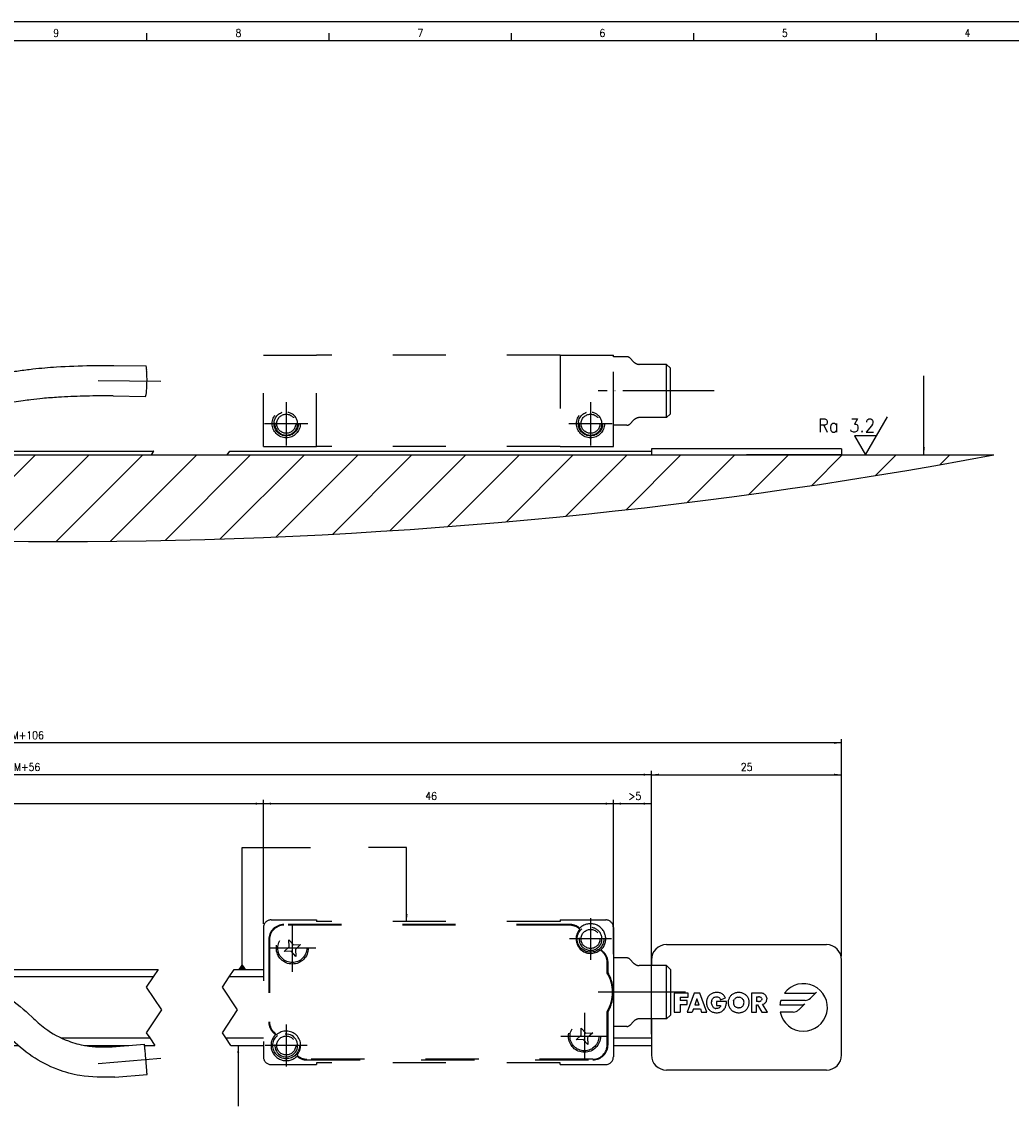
# Model space of a CAD drawing. Header units: millimetres. Extents: x -235 to 2181, y -109 to 485.
# Tile 12 of 15: x 183 to 444, y 200 to 485. Entities that reach past the tile are written whole.
import ezdxf

# ---------------------------------------------------------------- set-up
doc = ezdxf.new("R2010")
doc.units = ezdxf.units.MM
doc.linetypes.add('DASHED', pattern=[15, 7, -8])
doc.linetypes.add('DOT_CENTER', pattern=[14, 12, -1, 0, -1])
doc.layers.add('1', color=7, linetype='Continuous')
doc.styles.add('CONVERTER_11', font='txt.shx', dxfattribs={"width": 0.9})
doc.dimstyles.new('ME10_DIM_18', dxfattribs={"dimtxt": 1, "dimasz": 1, "dimexe": 0.5, "dimexo": 0.5, "dimgap": 0.5, "dimtad": 1, "dimdsep": 46, "dimtxsty": 'CONVERTER_11', "dimsah": 1, "dimcen": 0.09, "dimclrd": 2, "dimclre": 2, "dimclrt": 2, "dimadec": 0, "dimazin": 0, "dimtfac": 1, "dimtdec": 4, "dimtix": 1, "dimtmove": 0, "dimatfit": 3, "dimfxl": 1, "dimtolj": 1, "dimtzin": 0, "dimarcsym": 0})
doc.dimstyles.new('ME10_DIM_19', dxfattribs={"dimtxt": 1, "dimasz": 1, "dimexe": 0.5, "dimexo": 0.5, "dimgap": 0.5, "dimtad": 1, "dimdsep": 46, "dimtxsty": 'CONVERTER_11', "dimsah": 1, "dimcen": 0.09, "dimclrd": 2, "dimclre": 2, "dimclrt": 2, "dimadec": 0, "dimazin": 0, "dimtfac": 1, "dimtdec": 4, "dimtix": 1, "dimtmove": 0, "dimatfit": 3, "dimfxl": 1, "dimtolj": 1, "dimtzin": 0, "dimarcsym": 0})
doc.dimstyles.new('ME10_DIM_20', dxfattribs={"dimtxt": 1, "dimasz": 1, "dimexe": 0.5, "dimexo": 0.5, "dimgap": 0.5, "dimtad": 1, "dimdsep": 46, "dimtxsty": 'CONVERTER_11', "dimsah": 1, "dimcen": 0.09, "dimclrd": 2, "dimclre": 2, "dimclrt": 2, "dimadec": 0, "dimazin": 0, "dimtfac": 1, "dimtdec": 4, "dimtix": 1, "dimtmove": 0, "dimatfit": 3, "dimfxl": 1, "dimtolj": 1, "dimtzin": 0, "dimarcsym": 0})
doc.dimstyles.new('ME10_DIM_22', dxfattribs={"dimtxt": 1, "dimasz": 1, "dimexe": 0.5, "dimexo": 0.5, "dimgap": 0.5, "dimtad": 1, "dimdsep": 46, "dimtxsty": 'CONVERTER_11', "dimsah": 1, "dimcen": 0.09, "dimclrd": 2, "dimclre": 2, "dimclrt": 2, "dimadec": 0, "dimazin": 0, "dimtfac": 1, "dimtdec": 4, "dimtix": 1, "dimtmove": 0, "dimatfit": 3, "dimfxl": 1, "dimtolj": 1, "dimtzin": 0, "dimarcsym": 0})
doc.dimstyles.new('ME10_DIM_23', dxfattribs={"dimtxt": 1, "dimasz": 1, "dimexe": 0.5, "dimexo": 0.5, "dimgap": 0.5, "dimtad": 1, "dimdsep": 46, "dimtxsty": 'CONVERTER_11', "dimsah": 1, "dimcen": 0.09, "dimclrd": 2, "dimclre": 2, "dimclrt": 2, "dimadec": 0, "dimazin": 0, "dimtfac": 1, "dimtdec": 4, "dimtix": 1, "dimtmove": 0, "dimatfit": 3, "dimfxl": 1, "dimtolj": 1, "dimtzin": 0, "dimarcsym": 0})
doc.dimstyles.new('ME10_DIM_25', dxfattribs={"dimtxt": 1, "dimasz": 1, "dimexe": 0.5, "dimexo": 0.5, "dimgap": 0.5, "dimtad": 1, "dimdsep": 46, "dimtxsty": 'CONVERTER_11', "dimsah": 1, "dimcen": 0.09, "dimclrd": 2, "dimclre": 2, "dimclrt": 2, "dimadec": 0, "dimazin": 0, "dimtfac": 1, "dimtdec": 4, "dimtix": 1, "dimtmove": 0, "dimatfit": 3, "dimfxl": 1, "dimtolj": 1, "dimtzin": 0, "dimarcsym": 0})
doc.dimstyles.get("Standard").update_dxf_attribs({"dimtxt": 0.18, "dimasz": 0.18, "dimexe": 0.18, "dimexo": 0.0625, "dimgap": 0.09, "dimtad": 0, "dimtih": 1, "dimtoh": 1, "dimdec": 4, "dimzin": 0, "dimdsep": 46, "dimtxsty": 'Standard', "dimcen": 0.09, "dimadec": 0, "dimazin": 0, "dimtfac": 1, "dimtdec": 4, "dimtofl": 0, "dimtmove": 0, "dimatfit": 3, "dimfxl": 1, "dimtolj": 1, "dimtzin": 0, "dimarcsym": 0})

# ---------------------------------------------------------------- blocks, each defined once
blk = doc.blocks.new('AM_CREATE_SYMBOL_SURFACE', base_point=(405.31, 370.9))
at = {"layer": '1', "color": 7, "linetype": 'Continuous'}
for p, q in [((405.31, 370.9), (411.09, 380.9)), ((402.43, 375.9), (405.31, 370.9)), ((408.2, 375.9), (402.43, 375.9))]:
    blk.add_line(p, q, dxfattribs=at)
at = {"layer": '1', "color": 4, "insert": (407.76, 376.85), "char_height": 3.5, "attachment_point": 9, "line_spacing_factor": 1.20048, "style": 'CONVERTER_11'}
blk.add_mtext('Ra 3.2', dxfattribs=at)
blk = doc.blocks.new('FLEJE_REGLA_EXPOSED_1370__25', base_point=(6, 185.45))
at = {"color": 7, "linetype": 'Continuous'}
for p, q in [((6, 185.45), (16.5, 185.45)), ((18.5, 185.45), (16.5, 185.45)), ((18.5, 185.95), (109.08, 185.95)), ((18.5, 185.45), (108.75, 185.45)), ((118.75, 185.45), (174.5, 185.45)), ((119.08, 185.95), (174.5, 185.95)), ((174.5, 185.45), (176.5, 185.45)), ((176.5, 185.45), (187, 185.45))]:
    blk.add_line(p, q, dxfattribs=at)
at = {"color": 2, "linetype": 'DOT_CENTER'}
for p, q in [((109.07, 185.94), (108.75, 185.45)), ((109.08, 185.95), (109.07, 185.94)), ((118.75, 185.45), (119.07, 185.94)), ((119.07, 185.94), (119.08, 185.95))]:
    blk.add_line(p, q, dxfattribs=at)
blk = doc.blocks.new('TOPE_FLEJE_PEGADO_1__26', base_point=(174.5, 185.45))
at = {"color": 7, "linetype": 'Continuous'}
for p, q in [((174.5, 186.25), (174.5, 185.45)), ((199.5, 186.25), (174.5, 186.25)), ((174.5, 185.45), (176.5, 185.45)), ((176.5, 185.45), (187, 185.45)), ((199.5, 185.45), (187, 185.45)), ((199.5, 186.25), (199.5, 185.45))]:
    blk.add_line(p, q, dxfattribs=at)
blk = doc.blocks.new('CABEZA_EXPOSED_1__27', base_point=(123.5, 186.55))
at = {"color": 2, "linetype": 'DASHED'}
for p, q in [((123.5, 186.55), (123.5, 198.55)), ((123.5, 198.55), (130.5, 198.55)), ((130.5, 186.55), (130.5, 198.55)), ((162.5, 198.55), (130.5, 198.55)), ((162.5, 198.55), (162.5, 186.55)), ((162.5, 198.55), (169.5, 198.55)), ((169.5, 198.35), (169.5, 198.55)), ((169.5, 189.35), (169.5, 198.35)), ((171.29, 198.35), (169.5, 198.35)), ((172.21, 197.64), (171.65, 198.2)), ((176.5, 197.35), (172.91, 197.35)), ((176.5, 190.35), (176.5, 197.35)), ((177, 196.85), (176.5, 197.35)), ((177, 190.85), (177, 196.85)), ((172.21, 190.06), (171.65, 189.5)), ((176.5, 190.35), (172.91, 190.35)), ((177, 190.85), (176.5, 190.35)), ((169.5, 186.55), (169.5, 189.35)), ((171.29, 189.35), (169.5, 189.35)), ((123.5, 186.55), (130.5, 186.55)), ((162.5, 186.55), (130.5, 186.55)), ((162.5, 186.55), (169.5, 186.55))]:
    blk.add_line(p, q, dxfattribs=at)
for centre, radius in [((126.5, 189.55), 1.85), ((126.5, 189.55), 1.6), ((166.5, 189.55), 1.85), ((166.5, 189.55), 1.6), ((126.5, 189.55), 1.25), ((166.5, 189.55), 1.25)]:
    blk.add_circle(centre, radius, dxfattribs=at)
for centre, radius, start, end in [((171.29, 197.85), 0.5, 45, 90), ((172.91, 198.35), 1, 225, 270), ((172.91, 189.35), 1, 90, 135), ((171.29, 189.85), 0.5, 270, 315)]:
    blk.add_arc(centre, radius, start, end, dxfattribs=at)
at = {"layer": '1', "color": 2, "linetype": 'DOT_CENTER'}
for p, q in [((182.74, 193.85), (167.5, 193.85)), ((179, 193.85), (170.91, 193.85)), ((126.5, 192.4), (126.5, 186.7)), ((166.5, 192.4), (166.5, 186.7)), ((129.35, 189.55), (123.65, 189.55)), ((169.35, 189.55), (163.65, 189.55))]:
    blk.add_line(p, q, dxfattribs=at)
at = {"layer": '1', "color": 2, "linetype": 'DASHED'}
for centre in [(126.5, 189.55), (166.5, 189.55)]:
    blk.add_arc(centre, 1.5, 175, 95, dxfattribs=at)
blk = doc.blocks.new('CABEZA_EXPOSED__28', base_point=(23.5, 186.55))
at = {"color": 7, "linetype": 'Continuous'}
for p, q in [((23.5, 186.55), (23.5, 198.55)), ((23.5, 198.55), (30.5, 198.55)), ((62.5, 198.55), (30.5, 198.55)), ((30.5, 186.55), (30.5, 198.55)), ((62.5, 198.55), (69.5, 198.55)), ((62.5, 198.55), (62.5, 186.55)), ((69.5, 198.35), (69.5, 198.55)), ((69.5, 189.35), (69.5, 198.35)), ((71.29, 198.35), (69.5, 198.35)), ((72.21, 197.64), (71.65, 198.2)), ((76.5, 197.35), (72.91, 197.35)), ((76.5, 190.35), (76.5, 197.35)), ((77, 196.85), (76.5, 197.35)), ((77, 196.85), (77, 191.85)), ((103.82, 197.2), (108.05, 197.14)), ((80.74, 195.85), (77, 195.85)), ((103.77, 193.2), (108, 193.14)), ((80.74, 191.85), (77, 191.85)), ((77, 191.85), (77, 190.85)), ((72.21, 190.06), (71.65, 189.5)), ((76.5, 190.35), (72.91, 190.35)), ((77, 190.85), (76.5, 190.35)), ((69.5, 186.55), (69.5, 189.35)), ((71.29, 189.35), (69.5, 189.35)), ((23.5, 186.55), (30.5, 186.55)), ((62.5, 186.55), (30.5, 186.55)), ((69.5, 186.55), (62.5, 186.55))]:
    blk.add_line(p, q, dxfattribs=at)
at = {"color": 2, "linetype": 'DOT_CENTER'}
for p, q in [((108.11, 196.5), (108.17, 196.58)), ((108.18, 196.41), (108.11, 196.5))]:
    blk.add_line(p, q, dxfattribs=at)
at = {"color": 7, "linetype": 'Continuous'}
for centre, radius in [((26.5, 189.55), 1.85), ((26.5, 189.55), 1.6), ((66.5, 189.55), 1.85), ((66.5, 189.55), 1.6), ((26.5, 189.55), 1.25), ((66.5, 189.55), 1.25)]:
    blk.add_circle(centre, radius, dxfattribs=at)
for centre, radius, start, end in [((71.29, 197.85), 0.5, 45, 90), ((72.91, 198.35), 1, 225, 270), ((72.91, 189.35), 1, 90, 135), ((71.29, 189.85), 0.5, 270, 315)]:
    blk.add_arc(centre, radius, start, end, dxfattribs=at)
for points, knots in [([(91.31, 196.51), (91.94, 196.59), (93.6, 196.82), (96.79, 197.07), (100.33, 197.21), (102.84, 197.2), (103.82, 197.2)], [0, 0, 0, 0, 1.916448, 5.025889, 9.591761, 12.540114, 12.540114, 12.540114, 12.540114]), ([(108.17, 196.58), (108.15, 196.68), (108.13, 196.84), (108.12, 197.05), (108.07, 197.12), (108.05, 197.14)], [0, 0, 0, 0, 0.3101629, 0.5063609, 0.5857578, 0.5857578, 0.5857578, 0.5857578]), ([(80.74, 195.85), (81.61, 195.86), (83.76, 195.87), (86.64, 196.01), (89.3, 196.23), (90.67, 196.42), (91.31, 196.51)], [0, 0, 0, 0, 2.607318, 6.439748, 8.673792, 10.600622, 10.600622, 10.600622, 10.600622]), ([(108.03, 193.17), (108.05, 193.24), (108.11, 193.45), (108.14, 193.88), (108.19, 194.56), (108.21, 195.43), (108.19, 196.09), (108.18, 196.41)], [0, 0, 0, 0, 0.230247, 0.664675, 1.26568, 2.301899, 3.253919, 3.253919, 3.253919, 3.253919]), ([(91.92, 192.55), (91.11, 192.44), (89.63, 192.24), (87.05, 192.04), (84.13, 191.88), (81.89, 191.86), (80.74, 191.85)], [0, 0, 0, 0, 2.439519, 4.484754, 7.765343, 11.207581, 11.207581, 11.207581, 11.207581]), ([(103.77, 193.2), (103.68, 193.2), (103.49, 193.2), (102.17, 193.21), (99.86, 193.19), (96.95, 193.06), (94.66, 192.89), (93.11, 192.72), (92.26, 192.6), (91.92, 192.55)], [0, 0, 0, 0, 0.283437, 0.567261, 3.962244, 7.207746, 9.295159, 10.847587, 11.882723, 11.882723, 11.882723, 11.882723]), ([(108, 193.14), (108.01, 193.15), (108.02, 193.15), (108.02, 193.16), (108.03, 193.17)], [0, 0, 0, 0, 0.01369848, 0.03405166, 0.03405166, 0.03405166, 0.03405166])]:
    blk.add_open_spline(points, degree=3, knots=knots, dxfattribs=at)
at = {"layer": '1', "color": 2, "linetype": 'DOT_CENTER'}
for p, q in [((101.8, 195.22), (110.03, 195.12)), ((73.29, 193.85), (67.5, 193.85)), ((82.74, 193.85), (70.91, 193.85)), ((26.5, 192.4), (26.5, 186.7)), ((66.5, 192.4), (66.5, 186.7)), ((29.35, 189.55), (23.65, 189.55)), ((69.35, 189.55), (63.65, 189.55))]:
    blk.add_line(p, q, dxfattribs=at)
at = {"layer": '1', "color": 30, "linetype": 'Continuous'}
for centre in [(26.5, 189.55), (66.5, 189.55)]:
    blk.add_arc(centre, 1.5, 175, 95, dxfattribs=at)
blk = doc.blocks.new('EXAA-1370__29', base_point=(-6.5, 185.45))
for name, p in [('CABEZA_EXPOSED__28', (23.5, 186.55)), ('CABEZA_EXPOSED_1__27', (123.5, 186.55)), ('FLEJE_REGLA_EXPOSED_1370__25', (6, 185.45)), ('TOPE_FLEJE_PEGADO_1__26', (174.5, 185.45))]:
    blk.add_blockref(name, p)
blk = doc.blocks.new('TOPE_FLEJE_PEGADO_1__32', base_point=(174.5, 104.58))
at = {"color": 7, "linetype": 'Continuous'}
for p, q in [((176.5, 121.08), (197.5, 121.08)), ((174.5, 119.08), (174.5, 118.33)), ((199.5, 106.58), (199.5, 119.08)), ((177.51, 114.72), (177.51, 112.22)), ((179.33, 114.72), (177.51, 114.72)), ((178.29, 114.17), (179.33, 114.17)), ((178.29, 114.17), (178.29, 113.75)), ((180.14, 114.72), (179.18, 112.22)), ((179.33, 114.17), (179.33, 114.72)), ((180.85, 114.72), (180.14, 114.72)), ((181.79, 112.22), (180.85, 114.72)), ((181.87, 114.08), (181.83, 113.98)), ((181.91, 114.16), (181.87, 114.08)), ((181.96, 114.25), (181.91, 114.16)), ((182.02, 114.33), (181.96, 114.25)), ((182.08, 114.4), (182.02, 114.33)), ((182.15, 114.46), (182.08, 114.4)), ((182.22, 114.53), (182.15, 114.46)), ((182.22, 114.53), (182.3, 114.58)), ((182.38, 114.63), (182.3, 114.58)), ((182.47, 114.68), (182.38, 114.63)), ((182.57, 114.71), (182.47, 114.68)), ((182.66, 114.74), (182.57, 114.71)), ((182.61, 114.03), (182.68, 114.1)), ((182.77, 114.77), (182.66, 114.74)), ((182.68, 114.1), (182.76, 114.16)), ((182.76, 114.16), (182.85, 114.2)), ((182.87, 114.79), (182.77, 114.77)), ((182.85, 114.2), (182.95, 114.23)), ((182.98, 114.8), (182.87, 114.79)), ((182.95, 114.23), (183.06, 114.24)), ((183.09, 114.8), (182.98, 114.8)), ((183.06, 114.24), (183.19, 114.23)), ((183.21, 114.8), (183.09, 114.8)), ((183.19, 114.23), (183.3, 114.19)), ((183.32, 114.78), (183.21, 114.8)), ((183.3, 114.19), (183.4, 114.13)), ((183.43, 114.76), (183.32, 114.78)), ((183.4, 114.13), (183.48, 114.05)), ((183.53, 114.73), (183.43, 114.76)), ((183.48, 114.05), (183.55, 113.96)), ((183.63, 114.7), (183.53, 114.73)), ((183.6, 113.84), (184.22, 114.1)), ((183.72, 114.65), (183.63, 114.7)), ((183.81, 114.6), (183.72, 114.65)), ((183.89, 114.54), (183.81, 114.6)), ((183.97, 114.47), (183.89, 114.54)), ((184.04, 114.39), (183.97, 114.47)), ((184.11, 114.3), (184.04, 114.39)), ((184.17, 114.2), (184.11, 114.3)), ((184.22, 114.1), (184.17, 114.2)), ((184.74, 114.1), (184.7, 114.01)), ((184.79, 114.18), (184.74, 114.1)), ((184.85, 114.26), (184.79, 114.18)), ((184.91, 114.34), (184.85, 114.26)), ((184.98, 114.41), (184.91, 114.34)), ((185.05, 114.47), (184.98, 114.41)), ((185.13, 114.53), (185.05, 114.47)), ((185.21, 114.59), (185.13, 114.53)), ((185.3, 114.63), (185.21, 114.59)), ((185.39, 114.68), (185.3, 114.63)), ((185.48, 114.71), (185.39, 114.68)), ((185.57, 114.74), (185.48, 114.71)), ((185.65, 114.09), (185.56, 114.04)), ((185.67, 114.77), (185.57, 114.74)), ((185.75, 114.14), (185.65, 114.09)), ((185.77, 114.79), (185.67, 114.77)), ((185.86, 114.16), (185.75, 114.14)), ((185.87, 114.8), (185.77, 114.79)), ((185.86, 114.16), (185.97, 114.17)), ((185.97, 114.8), (185.87, 114.8)), ((186.08, 114.8), (185.97, 114.8)), ((185.97, 114.17), (186.09, 114.16)), ((186.18, 114.79), (186.08, 114.8)), ((186.2, 114.14), (186.09, 114.16)), ((186.28, 114.77), (186.18, 114.79)), ((186.3, 114.09), (186.2, 114.14)), ((186.37, 114.74), (186.28, 114.77)), ((186.3, 114.09), (186.39, 114.04)), ((186.47, 114.71), (186.37, 114.74)), ((186.56, 114.68), (186.47, 114.71)), ((186.65, 114.63), (186.56, 114.68)), ((186.74, 114.59), (186.65, 114.63)), ((186.82, 114.53), (186.74, 114.59)), ((186.9, 114.47), (186.82, 114.53)), ((186.97, 114.41), (186.9, 114.47)), ((187.04, 114.34), (186.97, 114.41)), ((187.1, 114.26), (187.04, 114.34)), ((187.16, 114.18), (187.1, 114.26)), ((187.21, 114.1), (187.16, 114.18)), ((187.25, 114.01), (187.21, 114.1)), ((187.66, 114.72), (187.66, 112.22)), ((188.8, 114.72), (187.66, 114.72)), ((188.31, 114.22), (188.56, 114.22)), ((188.31, 114.22), (188.31, 113.6)), ((188.69, 114.21), (188.56, 114.22)), ((188.69, 114.21), (188.81, 114.19)), ((188.92, 114.71), (188.8, 114.72)), ((188.91, 114.14), (188.81, 114.19)), ((188.98, 114.05), (188.91, 114.14)), ((189.04, 114.7), (188.92, 114.71)), ((189.15, 114.67), (189.04, 114.7)), ((189.25, 114.64), (189.15, 114.67)), ((189.34, 114.59), (189.25, 114.64)), ((189.42, 114.53), (189.34, 114.59)), ((189.49, 114.46), (189.42, 114.53)), ((189.56, 114.38), (189.49, 114.46)), ((189.6, 114.29), (189.56, 114.38)), ((189.64, 114.19), (189.6, 114.29)), ((189.66, 114.08), (189.64, 114.19)), ((189.66, 114.08), (189.67, 113.95)), ((192, 114.71), (195.86, 114.71)), ((196.21, 114.85), (195.4, 114.04)), ((179.21, 113.75), (178.29, 113.75)), ((178.29, 113.2), (178.29, 112.22)), ((178.29, 113.2), (179.21, 113.2)), ((179.21, 113.2), (179.21, 113.75)), ((180.04, 112.65), (179.87, 112.22)), ((180.04, 112.65), (180.94, 112.65)), ((180.49, 113.96), (180.22, 113.15)), ((180.22, 113.15), (180.76, 113.15)), ((180.76, 113.15), (180.49, 113.96)), ((180.94, 112.65), (181.1, 112.22)), ((181.75, 113.68), (181.74, 113.57)), ((181.74, 113.57), (181.74, 113.46)), ((181.74, 113.46), (181.74, 113.34)), ((181.74, 113.34), (181.75, 113.24)), ((181.77, 113.79), (181.75, 113.68)), ((181.75, 113.24), (181.77, 113.14)), ((181.8, 113.89), (181.77, 113.79)), ((181.77, 113.14), (181.8, 113.04)), ((181.83, 113.98), (181.8, 113.89)), ((181.8, 113.04), (181.83, 112.94)), ((181.83, 112.94), (181.87, 112.85)), ((181.87, 112.85), (181.91, 112.76)), ((181.91, 112.76), (181.96, 112.68)), ((181.96, 112.68), (182.02, 112.61)), ((182.41, 113.45), (182.42, 113.56)), ((182.42, 113.35), (182.41, 113.45)), ((182.44, 113.66), (182.42, 113.56)), ((182.44, 113.24), (182.42, 113.35)), ((182.44, 113.66), (182.46, 113.76)), ((182.47, 113.14), (182.44, 113.24)), ((182.46, 113.76), (182.5, 113.86)), ((182.51, 113.05), (182.47, 113.14)), ((182.5, 113.86), (182.55, 113.95)), ((182.56, 112.96), (182.51, 113.05)), ((182.55, 113.95), (182.61, 114.03)), ((182.62, 112.88), (182.56, 112.96)), ((182.69, 112.81), (182.62, 112.88)), ((182.77, 112.75), (182.69, 112.81)), ((182.86, 112.71), (182.77, 112.75)), ((182.86, 112.71), (182.96, 112.68)), ((183.07, 112.67), (182.96, 112.68)), ((184.36, 113.61), (183.07, 113.61)), ((183.07, 113.61), (183.07, 113.1)), ((183.07, 113.1), (183.6, 113.1)), ((183.21, 112.68), (183.07, 112.67)), ((183.33, 112.72), (183.21, 112.68)), ((183.43, 112.78), (183.33, 112.72)), ((183.43, 112.78), (183.51, 112.86)), ((183.57, 112.97), (183.51, 112.86)), ((183.55, 113.96), (183.6, 113.84)), ((183.6, 113.1), (183.57, 112.97)), ((184.02, 112.53), (184.1, 112.63)), ((184.1, 112.63), (184.17, 112.73)), ((184.17, 112.73), (184.22, 112.84)), ((184.22, 112.84), (184.26, 112.94)), ((184.26, 112.94), (184.3, 113.05)), ((184.3, 113.05), (184.32, 113.16)), ((184.32, 113.16), (184.34, 113.27)), ((184.34, 113.27), (184.35, 113.38)), ((184.35, 113.49), (184.36, 113.61)), ((184.35, 113.38), (184.35, 113.49)), ((184.6, 113.62), (184.59, 113.51)), ((184.59, 113.51), (184.6, 113.41)), ((184.61, 113.72), (184.6, 113.62)), ((184.6, 113.41), (184.61, 113.3)), ((184.63, 113.82), (184.61, 113.72)), ((184.61, 113.3), (184.62, 113.2)), ((184.62, 113.2), (184.65, 113.1)), ((184.66, 113.92), (184.63, 113.82)), ((184.65, 113.1), (184.68, 113)), ((184.7, 114.01), (184.66, 113.92)), ((184.68, 113), (184.71, 112.91)), ((184.71, 112.91), (184.76, 112.83)), ((184.76, 112.83), (184.81, 112.74)), ((184.81, 112.74), (184.86, 112.67)), ((184.86, 112.67), (184.92, 112.59)), ((185.28, 113.61), (185.27, 113.51)), ((185.27, 113.51), (185.28, 113.4)), ((185.3, 113.71), (185.28, 113.61)), ((185.28, 113.4), (185.3, 113.29)), ((185.3, 113.71), (185.35, 113.81)), ((185.3, 113.29), (185.33, 113.19)), ((185.33, 113.19), (185.38, 113.1)), ((185.35, 113.81), (185.41, 113.89)), ((185.38, 113.1), (185.44, 113.01)), ((185.48, 113.97), (185.41, 113.89)), ((185.44, 113.01), (185.51, 112.94)), ((185.56, 114.04), (185.48, 113.97)), ((185.51, 112.94), (185.59, 112.88)), ((185.68, 112.83), (185.59, 112.88)), ((185.77, 112.8), (185.68, 112.83)), ((185.77, 112.8), (185.87, 112.77)), ((185.87, 112.77), (185.97, 112.77)), ((186.08, 112.77), (185.97, 112.77)), ((186.08, 112.77), (186.18, 112.8)), ((186.18, 112.8), (186.27, 112.83)), ((186.27, 112.83), (186.36, 112.88)), ((186.36, 112.88), (186.44, 112.94)), ((186.47, 113.97), (186.39, 114.04)), ((186.44, 112.94), (186.51, 113.01)), ((186.54, 113.89), (186.47, 113.97)), ((186.51, 113.01), (186.57, 113.1)), ((186.6, 113.81), (186.54, 113.89)), ((186.57, 113.1), (186.61, 113.19)), ((186.64, 113.71), (186.6, 113.81)), ((186.61, 113.19), (186.65, 113.29)), ((186.67, 113.61), (186.64, 113.71)), ((186.65, 113.29), (186.67, 113.4)), ((186.68, 113.51), (186.67, 113.61)), ((186.67, 113.4), (186.68, 113.51)), ((187.03, 112.59), (187.09, 112.67)), ((187.09, 112.67), (187.14, 112.74)), ((187.14, 112.74), (187.19, 112.83)), ((187.19, 112.83), (187.23, 112.91)), ((187.23, 112.91), (187.27, 113)), ((187.29, 113.92), (187.25, 114.01)), ((187.27, 113), (187.3, 113.1)), ((187.32, 113.82), (187.29, 113.92)), ((187.3, 113.1), (187.32, 113.2)), ((187.34, 113.72), (187.32, 113.82)), ((187.32, 113.2), (187.34, 113.3)), ((187.35, 113.62), (187.34, 113.72)), ((187.34, 113.3), (187.35, 113.41)), ((187.35, 113.51), (187.35, 113.62)), ((187.35, 113.41), (187.35, 113.51)), ((188.56, 113.6), (188.31, 113.6)), ((188.31, 113.17), (188.46, 113.17)), ((188.31, 112.22), (188.31, 113.17)), ((188.46, 113.17), (189, 112.22)), ((188.56, 113.6), (188.69, 113.6)), ((188.81, 113.63), (188.69, 113.6)), ((188.91, 113.68), (188.81, 113.63)), ((188.91, 113.68), (188.98, 113.77)), ((188.98, 114.05), (189.01, 113.91)), ((189.01, 113.91), (188.98, 113.77)), ((189.12, 113.24), (189.24, 113.27)), ((189.77, 112.22), (189.12, 113.24)), ((189.24, 113.27), (189.34, 113.32)), ((189.34, 113.32), (189.42, 113.38)), ((189.5, 113.45), (189.42, 113.38)), ((189.5, 113.45), (189.56, 113.53)), ((189.56, 113.53), (189.61, 113.63)), ((189.61, 113.63), (189.64, 113.73)), ((189.64, 113.73), (189.66, 113.84)), ((189.66, 113.84), (189.67, 113.95)), ((191.39, 113.17), (194.32, 113.17)), ((194.7, 113.75), (191.52, 113.75)), ((194.67, 113.31), (193.86, 112.5)), ((174.5, 111.33), (174.5, 106.58)), ((177.51, 112.22), (178.29, 112.22)), ((179.18, 112.22), (179.87, 112.22)), ((181.1, 112.22), (181.79, 112.22)), ((182.02, 112.61), (182.08, 112.54)), ((182.08, 112.54), (182.14, 112.47)), ((182.14, 112.47), (182.22, 112.41)), ((182.29, 112.35), (182.22, 112.41)), ((182.29, 112.35), (182.38, 112.3)), ((182.38, 112.3), (182.46, 112.26)), ((182.46, 112.26), (182.55, 112.22)), ((182.55, 112.22), (182.65, 112.19)), ((182.65, 112.19), (182.75, 112.17)), ((182.75, 112.17), (182.85, 112.15)), ((182.85, 112.15), (182.96, 112.14)), ((182.96, 112.14), (183.07, 112.14)), ((183.07, 112.14), (183.19, 112.14)), ((183.19, 112.14), (183.31, 112.16)), ((183.31, 112.16), (183.43, 112.18)), ((183.43, 112.18), (183.54, 112.21)), ((183.54, 112.21), (183.65, 112.25)), ((183.65, 112.25), (183.75, 112.31)), ((183.75, 112.31), (183.85, 112.37)), ((183.85, 112.37), (183.94, 112.45)), ((183.94, 112.45), (184.02, 112.53)), ((184.92, 112.59), (184.98, 112.52)), ((184.98, 112.52), (185.05, 112.46)), ((185.05, 112.46), (185.13, 112.4)), ((185.13, 112.4), (185.2, 112.35)), ((185.2, 112.35), (185.29, 112.3)), ((185.37, 112.26), (185.29, 112.3)), ((185.47, 112.22), (185.37, 112.26)), ((185.47, 112.22), (185.56, 112.19)), ((185.56, 112.19), (185.66, 112.17)), ((185.66, 112.17), (185.76, 112.15)), ((185.76, 112.15), (185.87, 112.14)), ((185.87, 112.14), (185.97, 112.14)), ((185.97, 112.14), (186.08, 112.14)), ((186.08, 112.14), (186.19, 112.15)), ((186.19, 112.15), (186.29, 112.17)), ((186.29, 112.17), (186.39, 112.19)), ((186.39, 112.19), (186.48, 112.22)), ((186.48, 112.22), (186.57, 112.26)), ((186.57, 112.26), (186.66, 112.3)), ((186.66, 112.3), (186.74, 112.35)), ((186.74, 112.35), (186.82, 112.4)), ((186.82, 112.4), (186.9, 112.46)), ((186.9, 112.46), (186.96, 112.52)), ((186.96, 112.52), (187.03, 112.59)), ((187.66, 112.22), (188.31, 112.22)), ((189, 112.22), (189.77, 112.22)), ((193.15, 112.21), (191.44, 112.21)), ((197.5, 104.58), (176.5, 104.58))]:
    blk.add_line(p, q, dxfattribs=at)
for centre, radius, start, end in [((176.5, 119.08), 2, 90, 180), ((197.5, 119.08), 2, 0, 90), ((194.5, 112.83), 3.13, 191.4151, 143.0005), ((195.86, 115.21), 0.5, 270.0036, 314.9983), ((194.5, 112.83), 3.12, 162.7749, 173.7386), ((194.32, 113.67), 0.5, 269.9968, 314.9947), ((194.7, 114.75), 1, 270, 314.9983), ((193.15, 113.21), 1, 270.0079, 314.9947), ((176.5, 106.58), 2, 180, 270), ((197.5, 106.58), 2, 270, 0)]:
    blk.add_arc(centre, radius, start, end, dxfattribs=at)
blk = doc.blocks.new('CABEZA_EXPOSED_1__33', base_point=(123.5, 105.33))
at = {"color": 2, "linetype": 'DASHED'}
for p, q in [((124.5, 124.33), (130.5, 124.33)), ((130.5, 124.33), (130.5, 124.13)), ((162.5, 124.13), (130.5, 124.13)), ((162.5, 124.33), (168.5, 124.33)), ((162.5, 124.33), (162.5, 124.13)), ((123.5, 123.33), (123.5, 106.33)), ((163.77, 123.73), (126.2, 123.73)), ((163.77, 123.63), (126.2, 123.63)), ((169.5, 123.33), (169.5, 119.33)), ((124.2, 121.73), (124.2, 110.95)), ((124.3, 121.73), (124.3, 110.95)), ((126.85, 121.71), (127.47, 121.04)), ((126.88, 120.8), (126.85, 121.71)), ((126.22, 120.17), (126.88, 120.8)), ((127.13, 120.21), (126.22, 120.17)), ((127.75, 119.54), (127.13, 120.21)), ((127.47, 121.04), (128.38, 121.08)), ((128.38, 121.08), (127.72, 120.46)), ((127.72, 120.46), (127.75, 119.54)), ((168.14, 120.04), (167.77, 120.41)), ((167.91, 120.41), (168.21, 120.11)), ((168.7, 117.35), (168.7, 118.7)), ((168.8, 117.38), (168.8, 118.7)), ((171.29, 119.33), (169.5, 119.33)), ((169.5, 119.33), (169.5, 114.83)), ((172.21, 118.62), (171.65, 119.18)), ((176.5, 118.33), (172.91, 118.33)), ((177, 117.83), (176.5, 118.33)), ((176.5, 111.33), (176.5, 118.33)), ((177, 117.83), (177, 111.83)), ((169.5, 114.83), (169.5, 110.33)), ((168.7, 107.93), (168.7, 112.3)), ((168.8, 107.93), (168.8, 112.27)), ((176.5, 111.33), (172.91, 111.33)), ((177, 111.83), (176.5, 111.33)), ((165.25, 110.11), (165.87, 109.44)), ((165.28, 109.2), (165.25, 110.11)), ((171.29, 110.33), (169.5, 110.33)), ((169.5, 110.33), (169.5, 106.33)), ((172.21, 111.03), (171.65, 110.47)), ((125.09, 109.24), (124.79, 109.54)), ((125.23, 109.24), (124.86, 109.61)), ((164.62, 108.57), (165.28, 109.2)), ((165.53, 108.61), (164.62, 108.57)), ((166.15, 107.94), (165.53, 108.61)), ((165.87, 109.44), (166.78, 109.48)), ((166.78, 109.48), (166.12, 108.86)), ((166.12, 108.86), (166.15, 107.94)), ((166.8, 106.03), (129.23, 106.03)), ((129.23, 105.93), (166.8, 105.93)), ((130.5, 105.53), (130.5, 105.33)), ((162.5, 105.53), (130.5, 105.53)), ((162.5, 105.33), (162.5, 105.53)), ((124.5, 105.33), (130.5, 105.33)), ((162.5, 105.33), (168.5, 105.33))]:
    blk.add_line(p, q, dxfattribs=at)
for centre, radius in [((127.3, 120.63), 2.1), ((166.5, 121.83), 1.75), ((166.5, 121.83), 1.25), ((127.3, 120.63), 1.9), ((165.7, 109.03), 2.1), ((165.7, 109.03), 1.9), ((126.5, 107.83), 1.75), ((126.5, 107.83), 1.25)]:
    blk.add_circle(centre, radius, dxfattribs=at)
for centre, radius, start, end in [((124.5, 123.33), 1, 90, 180), ((168.5, 123.33), 1, 0, 90), ((126.2, 121.73), 2, 90, 180), ((126.2, 121.73), 1.9, 90, 180), ((163.77, 121.73), 2, 49.0546, 90), ((163.77, 121.73), 1.9, 46.1691, 90), ((166.5, 121.83), 1.9, 138.0289, 311.983), ((166.5, 121.83), 2, 315, 135.1434), ((166.8, 118.7), 1.9, 0, 45), ((166.8, 118.7), 2, 0, 45), ((171.29, 118.83), 0.5, 45, 90), ((172.91, 119.33), 1, 225, 270), ((164.5, 114.83), 4.9, 328.9973, 31.0027), ((164.5, 114.83), 5, 0, 30.6834), ((164.5, 114.83), 5, 329.3166, 0), ((172.91, 110.33), 1, 90, 135), ((126.2, 110.95), 2, 180, 225), ((126.2, 110.95), 1.9, 180, 225), ((171.29, 110.83), 0.5, 270, 315), ((126.5, 107.83), 2, 135, 315.1434), ((126.5, 107.83), 1.9, 318.0289, 131.983), ((166.8, 107.93), 2, 270, 0), ((166.8, 107.93), 1.9, 270, 0), ((124.5, 106.33), 1, 180, 270), ((129.23, 107.93), 1.9, 226.1691, 270), ((129.23, 107.93), 2, 229.0546, 270), ((168.5, 106.33), 1, 270, 0)]:
    blk.add_arc(centre, radius, start, end, dxfattribs=at)
at = {"layer": '1', "color": 2, "linetype": 'DOT_CENTER'}
for p, q in [((166.5, 124.58), (166.5, 119.08)), ((127.3, 123.73), (127.3, 117.53)), ((169.25, 121.83), (163.75, 121.83)), ((130.4, 120.63), (124.2, 120.63)), ((173.29, 114.83), (167.5, 114.83)), ((179, 114.83), (170.91, 114.83)), ((165.7, 112.13), (165.7, 105.93)), ((126.5, 110.58), (126.5, 105.08)), ((168.8, 109.03), (162.6, 109.03)), ((129.25, 107.83), (123.75, 107.83))]:
    blk.add_line(p, q, dxfattribs=at)
at = {"layer": '1', "color": 2, "linetype": 'DASHED'}
blk.add_arc((166.5, 121.83), 1.5, 175, 95, dxfattribs=at)
at = {"layer": '1', "color": 30, "linetype": 'Continuous'}
blk.add_arc((126.5, 107.83), 1.5, 175, 95, dxfattribs=at)
blk = doc.blocks.new('FLEJE_REGLA_EXPOSED_1370__34', base_point=(18.5, 107.83))
at = {"color": 7, "linetype": 'Continuous'}
for p, q in [((18.5, 117.83), (23.5, 117.83)), ((77, 117.83), (109.66, 117.83)), ((119.66, 117.83), (123.5, 117.83)), ((80.74, 116.83), (77, 116.83)), ((18.5, 107.83), (23.5, 107.83)), ((69.5, 107.83), (91.21, 107.83)), ((100, 107.83), (105.79, 107.83)), ((107.88, 107.83), (109.23, 107.83)), ((119.23, 107.83), (123.5, 107.83)), ((169.5, 107.83), (174.5, 107.83))]:
    blk.add_line(p, q, dxfattribs=at)
at = {"color": 2, "linetype": 'DOT_CENTER'}
for p, q in [((109.66, 117.83), (109, 116.83)), ((119, 116.83), (119.66, 117.83)), ((109, 116.83), (108.11, 115.5)), ((108.11, 115.5), (110.11, 112.5)), ((118.11, 115.5), (119, 116.83)), ((120.11, 112.5), (118.11, 115.5)), ((110.11, 112.5), (108.11, 109.5)), ((118.11, 109.5), (120.11, 112.5)), ((108.11, 109.5), (108.56, 108.83)), ((108.56, 108.83), (109.23, 107.83)), ((118.56, 108.83), (118.11, 109.5)), ((119.23, 107.83), (118.56, 108.83))]:
    blk.add_line(p, q, dxfattribs=at)
at = {"color": 3, "linetype": 'Continuous'}
for p, q in [((23.5, 116.83), (18.5, 116.83)), ((109, 116.83), (80.74, 116.83)), ((123.5, 116.83), (119, 116.83)), ((18.5, 108.83), (23.5, 108.83)), ((69.5, 108.83), (90.17, 108.83)), ((96.92, 108.83), (108.56, 108.83)), ((118.56, 108.83), (123.5, 108.83)), ((169.5, 108.83), (174.5, 108.83))]:
    blk.add_line(p, q, dxfattribs=at)
blk = doc.blocks.new('CABEZA_EXPOSED__36', base_point=(23.5, 103.35))
at = {"color": 7, "linetype": 'Continuous'}
for p, q in [((24.5, 124.33), (30.5, 124.33)), ((30.5, 124.33), (30.5, 124.13)), ((62.5, 124.13), (30.5, 124.13)), ((62.5, 124.33), (62.5, 124.13)), ((62.5, 124.33), (68.5, 124.33)), ((23.5, 123.33), (23.5, 106.33)), ((63.77, 123.73), (26.2, 123.73)), ((63.77, 123.63), (26.2, 123.63)), ((69.5, 123.33), (69.5, 119.33)), ((24.2, 121.73), (24.2, 110.95)), ((24.3, 121.73), (24.3, 110.95)), ((26.85, 121.71), (27.47, 121.04)), ((26.88, 120.8), (26.85, 121.71)), ((26.22, 120.17), (26.88, 120.8)), ((27.13, 120.21), (26.22, 120.17)), ((27.75, 119.54), (27.13, 120.21)), ((27.47, 121.04), (28.38, 121.08)), ((28.38, 121.08), (27.72, 120.46)), ((27.72, 120.46), (27.75, 119.54)), ((68.14, 120.04), (67.77, 120.41)), ((67.91, 120.41), (68.21, 120.11)), ((68.7, 117.35), (68.7, 118.7)), ((68.8, 117.38), (68.8, 118.7)), ((71.29, 119.33), (69.5, 119.33)), ((69.5, 119.33), (69.5, 114.83)), ((72.21, 118.62), (71.65, 119.18)), ((76.5, 118.33), (72.91, 118.33)), ((76.5, 111.33), (76.5, 118.33)), ((77, 117.83), (76.5, 118.33)), ((77, 116.83), (77, 117.83)), ((77, 112.83), (77, 116.83)), ((80.74, 116.83), (77, 116.83)), ((69.5, 114.83), (69.5, 110.33)), ((77, 111.83), (77, 112.83)), ((80.74, 112.83), (77, 112.83)), ((68.7, 107.93), (68.7, 112.3)), ((68.8, 107.93), (68.8, 112.27)), ((76.5, 111.33), (72.91, 111.33)), ((77, 111.83), (76.5, 111.33)), ((65.25, 110.11), (65.87, 109.44)), ((65.28, 109.2), (65.25, 110.11)), ((71.29, 110.33), (69.5, 110.33)), ((69.5, 110.33), (69.5, 106.33)), ((72.21, 111.03), (71.65, 110.47)), ((25.09, 109.24), (24.79, 109.54)), ((25.23, 109.24), (24.86, 109.61)), ((64.62, 108.57), (65.28, 109.2)), ((65.53, 108.61), (64.62, 108.57)), ((66.15, 107.94), (65.53, 108.61)), ((65.87, 109.44), (66.78, 109.48)), ((66.78, 109.48), (66.12, 108.86)), ((66.12, 108.86), (66.15, 107.94)), ((103.62, 107.64), (107.85, 108)), ((66.8, 106.03), (29.23, 106.03)), ((29.23, 105.93), (66.8, 105.93)), ((62.5, 105.53), (30.5, 105.53)), ((30.5, 105.53), (30.5, 105.33)), ((62.5, 105.33), (62.5, 105.53)), ((24.5, 105.33), (30.5, 105.33)), ((62.5, 105.33), (68.5, 105.33)), ((103.97, 103.65), (108.2, 104.02))]:
    blk.add_line(p, q, dxfattribs=at)
for centre, radius in [((27.3, 120.63), 2.1), ((66.5, 121.83), 1.75), ((66.5, 121.83), 1.25), ((27.3, 120.63), 1.9), ((65.7, 109.03), 2.1), ((65.7, 109.03), 1.9), ((26.5, 107.83), 1.75), ((26.5, 107.83), 1.25)]:
    blk.add_circle(centre, radius, dxfattribs=at)
for centre, radius, start, end in [((24.5, 123.33), 1, 90, 180), ((68.5, 123.33), 1, 0, 90), ((26.2, 121.73), 2, 90, 180), ((26.2, 121.73), 1.9, 90, 180), ((63.77, 121.73), 2, 49.0546, 90), ((63.77, 121.73), 1.9, 46.1691, 90), ((66.5, 121.83), 1.9, 138.0289, 311.983), ((66.5, 121.83), 2, 315, 135.1434), ((66.8, 118.7), 1.9, 0, 45), ((66.8, 118.7), 2, 0, 45), ((71.29, 118.83), 0.5, 45, 90), ((72.91, 119.33), 1, 225, 270), ((64.5, 114.83), 4.9, 328.9973, 31.0027), ((64.5, 114.83), 5, 0, 30.6834), ((64.5, 114.83), 5, 329.3166, 0), ((72.91, 110.33), 1, 90, 135), ((26.2, 110.95), 2, 180, 225), ((26.2, 110.95), 1.9, 180, 225), ((71.29, 110.83), 0.5, 270, 315), ((26.5, 107.83), 2, 135, 315.1434), ((26.5, 107.83), 1.9, 318.0289, 131.983), ((66.8, 107.93), 2, 270, 0), ((66.8, 107.93), 1.9, 270, 0), ((24.5, 106.33), 1, 180, 270), ((29.23, 107.93), 1.9, 226.1691, 270), ((29.23, 107.93), 2, 229.0546, 270), ((68.5, 106.33), 1, 270, 0)]:
    blk.add_arc(centre, radius, start, end, dxfattribs=at)
for points, knots in [([(80.74, 116.83), (81.68, 116.78), (83.97, 116.67), (87.1, 115.71), (90.36, 114.05), (92.05, 112.51), (93.06, 111.59)], [0, 0, 0, 0, 2.80914, 6.882829, 9.679543, 13.725474, 13.725474, 13.725474, 13.725474]), ([(90.17, 108.82), (89.53, 109.42), (88.25, 110.61), (86.05, 111.77), (83.55, 112.64), (81.78, 112.76), (80.74, 112.83)], [0, 0, 0, 0, 2.613814, 5.233695, 7.383558, 10.509827, 10.509827, 10.509827, 10.509827]), ([(93.06, 111.59), (93.62, 111.07), (95.03, 109.74), (97.47, 108.48), (100.48, 107.6), (102.44, 107.63), (103.62, 107.64)], [0, 0, 0, 0, 2.298248, 5.794831, 8.111185, 11.637582, 11.637582, 11.637582, 11.637582]), ([(103.97, 103.65), (102.43, 103.64), (99.87, 103.61), (96.19, 104.68), (92.98, 106.25), (91.11, 107.97), (90.17, 108.82)], [0, 0, 0, 0, 4.596864, 7.62082, 11.413637, 15.19918, 15.19918, 15.19918, 15.19918]), ([(108.2, 104.02), (108.2, 104.03), (108.2, 104.05), (108.2, 104.1), (108.2, 104.18), (108.19, 104.3), (108.18, 104.44), (108.17, 104.61), (108.15, 104.81), (108.13, 105.07), (108.1, 105.41), (108.07, 105.81), (108.03, 106.22), (108, 106.62), (107.97, 106.95), (107.94, 107.22), (107.92, 107.42), (107.91, 107.59), (107.89, 107.73), (107.88, 107.84), (107.87, 107.92), (107.86, 107.98), (107.86, 108), (107.85, 108)], [0, 0, 0, 0, 0.017908, 0.069661, 0.153743, 0.268494, 0.412235, 0.583285, 0.779961, 1.000579, 1.386777, 1.793682, 2.20749, 2.614395, 3.000594, 3.221212, 3.417888, 3.588938, 3.732679, 3.847429, 3.931511, 3.983264, 4.001173, 4.001173, 4.001173, 4.001173])]:
    blk.add_open_spline(points, degree=3, knots=knots, dxfattribs=at)
at = {"layer": '1', "color": 2, "linetype": 'DOT_CENTER'}
for p, q in [((66.5, 124.58), (66.5, 119.08)), ((27.3, 123.73), (27.3, 117.53)), ((69.25, 121.83), (63.75, 121.83)), ((30.4, 120.63), (24.2, 120.63)), ((73.29, 114.83), (67.5, 114.83)), ((82.74, 114.83), (70.91, 114.83)), ((65.7, 112.13), (65.7, 105.93)), ((26.5, 110.58), (26.5, 105.08)), ((68.8, 109.03), (62.6, 109.03)), ((29.25, 107.83), (23.75, 107.83)), ((101.8, 105.47), (110.02, 106.18))]:
    blk.add_line(p, q, dxfattribs=at)
at = {"layer": '1', "color": 30, "linetype": 'Continuous'}
for centre in [(66.5, 121.83), (26.5, 107.83)]:
    blk.add_arc(centre, 1.5, 175, 95, dxfattribs=at)
blk = doc.blocks.new('EXAA-1370__37', base_point=(-6.5, 103.35))
for name, p in [('CABEZA_EXPOSED__36', (23.5, 103.35)), ('CABEZA_EXPOSED_1__33', (123.5, 105.33)), ('TOPE_FLEJE_PEGADO_1__32', (174.5, 104.58)), ('FLEJE_REGLA_EXPOSED_1370__34', (18.5, 107.83))]:
    blk.add_blockref(name, p)
blk = doc.blocks.new('*D60')
at = {"layer": '1', "color": 2, "linetype": 'Continuous'}
for p, q in [((23.5, 123.83), (23.5, 140.11)), ((123.5, 123.83), (123.5, 140.11)), ((23.5, 139.61), (123.5, 139.61))]:
    blk.add_line(p, q, dxfattribs=at)
at = {"layer": '1', "color": 2}
for points in [[(24.5, 139.74), (24.5, 139.48), (23.5, 139.61)], [(122.5, 139.48), (122.5, 139.74), (123.5, 139.61)]]:
    blk.add_solid(points, dxfattribs=at)
at = {"layer": '1', "color": 2, "insert": (73.39, 140.11), "char_height": 1, "attachment_point": 7, "rotation": 0.0001, "line_spacing_factor": 0.60024, "style": 'CONVERTER_11'}
blk.add_mtext('CM', dxfattribs=at)
blk = doc.blocks.new('*D61')
at = {"layer": '1', "color": 2, "linetype": 'Continuous'}
for p, q in [((123.5, 123.83), (123.5, 140.11)), ((169.5, 123.83), (169.5, 140.11)), ((123.5, 139.61), (169.5, 139.61))]:
    blk.add_line(p, q, dxfattribs=at)
at = {"layer": '1', "color": 2}
for points in [[(124.5, 139.74), (124.5, 139.48), (123.5, 139.61)], [(168.5, 139.48), (168.5, 139.74), (169.5, 139.61)]]:
    blk.add_solid(points, dxfattribs=at)
at = {"layer": '1', "color": 2, "insert": (144.77, 140.11), "char_height": 1, "attachment_point": 7, "rotation": 0.0001, "line_spacing_factor": 0.60024, "style": 'CONVERTER_11'}
blk.add_mtext('46', dxfattribs=at)
blk = doc.blocks.new('*D62')
at = {"layer": '1', "color": 2, "linetype": 'Continuous'}
for p, q in [((18.5, 119.58), (18.5, 143.92)), ((174.5, 143.42), (18.5, 143.42)), ((174.5, 109.33), (174.5, 143.92))]:
    blk.add_line(p, q, dxfattribs=at)
at = {"layer": '1', "color": 2}
for points in [[(19.5, 143.55), (19.5, 143.29), (18.5, 143.42)], [(173.5, 143.29), (173.5, 143.55), (174.5, 143.42)]]:
    blk.add_solid(points, dxfattribs=at)
at = {"layer": '1', "color": 2, "insert": (89.89, 143.92), "char_height": 1, "attachment_point": 7, "rotation": 0.0001, "line_spacing_factor": 0.60024, "style": 'CONVERTER_11'}
blk.add_mtext('CM+56', dxfattribs=at)
blk = doc.blocks.new('*D64')
at = {"layer": '1', "color": 2, "linetype": 'Continuous'}
for p, q in [((174.5, 111.83), (174.5, 143.92)), ((174.5, 143.42), (199.5, 143.42)), ((199.5, 119.58), (199.5, 143.92))]:
    blk.add_line(p, q, dxfattribs=at)
at = {"layer": '1', "color": 2}
for points in [[(175.5, 143.55), (175.5, 143.29), (174.5, 143.42)], [(198.5, 143.29), (198.5, 143.55), (199.5, 143.42)]]:
    blk.add_solid(points, dxfattribs=at)
at = {"layer": '1', "color": 2, "insert": (186.25, 143.92), "char_height": 1, "attachment_point": 7, "rotation": 0.0001, "line_spacing_factor": 0.60024, "style": 'CONVERTER_11'}
blk.add_mtext('25', dxfattribs=at)
blk = doc.blocks.new('*D65')
at = {"layer": '1', "color": 2, "linetype": 'Continuous'}
for p, q in [((-6.5, 119.58), (-6.5, 148.1)), ((199.5, 147.6), (-6.5, 147.6)), ((199.5, 119.58), (199.5, 148.1))]:
    blk.add_line(p, q, dxfattribs=at)
at = {"layer": '1', "color": 2}
for points in [[(-5.5, 147.74), (-5.5, 147.47), (-6.5, 147.6)], [(198.5, 147.47), (198.5, 147.74), (199.5, 147.6)]]:
    blk.add_solid(points, dxfattribs=at)
at = {"layer": '1', "color": 2, "insert": (89.59, 148.1), "char_height": 1, "attachment_point": 7, "rotation": 0.0001, "line_spacing_factor": 0.60024, "style": 'CONVERTER_11'}
blk.add_mtext('CM+106', dxfattribs=at)
blk = doc.blocks.new('*D67')
at = {"layer": '1', "color": 2, "linetype": 'Continuous'}
for p, q in [((169.5, 119.83), (169.5, 140.11)), ((174.5, 111.83), (174.5, 140.11)), ((169.5, 139.61), (174.5, 139.61))]:
    blk.add_line(p, q, dxfattribs=at)
at = {"layer": '1', "color": 2}
for points in [[(170.5, 139.74), (170.5, 139.48), (169.5, 139.61)], [(173.5, 139.48), (173.5, 139.74), (174.5, 139.61)]]:
    blk.add_solid(points, dxfattribs=at)
at = {"layer": '1', "color": 2, "insert": (171.48, 140.11), "char_height": 1, "attachment_point": 7, "rotation": 0.0001, "line_spacing_factor": 0.60024, "style": 'CONVERTER_11'}
blk.add_mtext('\\C2;>\\C2;5\\C2;', dxfattribs=at)
blk = doc.blocks.new('Marco_a1', base_point=(184.81, 187.78))
at = {"layer": '1', "color": 2, "linetype": 'Continuous'}
for p, q in [((604.81, 484.78), (-235.19, 484.78)), ((216.29, 481.78), (216.29, 479.78)), ((264.23, 481.78), (264.23, 479.78)), ((312.17, 481.78), (312.17, 479.78)), ((360.11, 481.78), (360.11, 479.78)), ((408.05, 481.78), (408.05, 479.78))]:
    blk.add_line(p, q, dxfattribs=at)
at = {"layer": '1', "color": 7, "linetype": 'Continuous'}
blk.add_line((599.81, 479.78), (-215.19, 479.78), dxfattribs=at)
at = {"layer": '1', "color": 2, "char_height": 2, "attachment_point": 4, "line_spacing_factor": 1.20048, "style": 'CONVERTER_11'}
for s, insert in [('9', (191.74, 481.8)), ('8', (239.67, 481.8)), ('7', (287.47, 481.8)), ('6', (335.32, 481.8)), ('5', (383.3, 481.8)), ('4', (431.31, 481.8))]:
    blk.add_mtext(s, dxfattribs=dict(at, insert=insert))
blk = doc.blocks.new('Top', base_point=(184.81, 187.78))
blk.add_blockref('Marco_a1', (184.81, 187.78))
blk = doc.blocks.new('_dummy_frame__43', base_point=(-235.19, -174.57))
blk.add_blockref('Top', (184.81, 187.78))
blk = doc.blocks.new('_dummy_frame__44', base_point=(-346.5, -309.51))
at = {"layer": '1'}
blk.add_blockref('_dummy_frame__43', (-235.19, -174.57), dxfattribs=at)
blk = doc.blocks.new('Inferior1', base_point=(81.5, 192))
at = {"layer": '1', "linetype": 'Continuous'}
h = blk.add_hatch(dxfattribs=at)
h.set_pattern_fill('_USER', color=3, scale=5, angle=45, pattern_type=0)
h.set_pattern_definition([(45, (0, 0), (-3.53553, 3.53553), [])])
edge = h.paths.add_edge_path()
edge.add_line((-26.5, 185.45), (219.5, 185.45))
edge.add_arc((96.5, 843.956), 669.894, 259.419838, 280.580162, ccw=False)
at = {"layer": '1', "color": 7, "linetype": 'Continuous'}
blk.add_line((-26.5, 185.45), (219.5, 185.45), dxfattribs=at)
blk.add_arc((96.5, 843.956), 669.894, 259.419838, 280.580162, dxfattribs=at)
at = {"layer": '1', "color": 2}
blk.add_solid([(210.188, 186.45), (210.451, 186.45), (210.32, 185.45)], dxfattribs=at)
blk.add_blockref('EXAA-1370__29', (-6.5, 185.45))
at = {"layer": '1', "xscale": 0.5, "yscale": 0.5, "zscale": 0.5}
blk.add_blockref('AM_CREATE_SYMBOL_SURFACE', (202.657, 185.45), dxfattribs=at)
at = {"layer": '1', "color": 2, "linetype": 'Continuous', "has_arrowhead": 0}
blk.add_leader([(210.32, 185.45), (210.32, 192.52), (210.32, 195.833)], dimstyle='Standard', dxfattribs=at)
blk = doc.blocks.new('Alzado1', base_point=(81.5, 114))
at = {"layer": '1', "color": 2}
for points in [[(142.193, 125.126), (142.456, 125.126), (142.324, 124.126)], [(120.712, 118.576), (120.182, 117.826), (121.242, 117.826)], [(120.322, 106.826), (120.059, 106.826), (120.191, 107.826)]]:
    blk.add_solid(points, dxfattribs=at)
blk.add_blockref('EXAA-1370__37', (-6.5, 103.348))
at = {"layer": '1'}
for base, p1, p2, text, dimstyle, picture, middle in [((199.5, 147.604), (-6.5, 119.076), (199.5, 119.076), 'CM+106', 'ME10_DIM_23', '*D65', (91.995, 148.604)), ((174.5, 143.419), (18.5, 119.076), (174.5, 108.826), 'CM+56', 'ME10_DIM_20', '*D62', (91.995, 144.419)), ((23.5, 139.612), (123.5, 123.326), (23.5, 123.326), 'CM', 'ME10_DIM_18', '*D60', (74.195, 140.612))]:
    dim = blk.add_linear_dim(base=base, p1=p1, p2=p2, text=text, dimstyle=dimstyle, dxfattribs=at)
    dim.commit()
    dim.dimension.update_dxf_attribs({"geometry": picture, "text_midpoint": middle, "text_rotation": 0.00014})
for base, p1, p2, dimstyle, picture, middle in [((174.5, 143.419), (199.5, 119.076), (174.5, 111.326), 'ME10_DIM_22', '*D64', (187, 144.419)), ((123.5, 139.612), (169.5, 123.326), (123.5, 123.326), 'ME10_DIM_19', '*D61', (145.524, 140.612))]:
    dim = blk.add_linear_dim(base=base, p1=p1, p2=p2, dimstyle=dimstyle, dxfattribs=at)
    dim.commit()
    dim.dimension.update_dxf_attribs({"geometry": picture, "text_midpoint": middle, "text_rotation": 0.00014})
dim = blk.add_linear_dim(base=(169.5, 139.612), p1=(174.5, 111.326), p2=(169.5, 119.326), dimstyle='ME10_DIM_25', override={"dimpost": '><>'}, dxfattribs=at)
dim.commit()
dim.dimension.update_dxf_attribs({"geometry": '*D67', "text_midpoint": (172, 140.612), "text_rotation": 0.00014})
at = {"layer": '1', "color": 2, "linetype": 'Continuous', "has_arrowhead": 0}
for points in [[(120.712, 117.826), (120.712, 133.869), (129.712, 133.869)], [(142.324, 124.126), (142.324, 133.869), (137.324, 133.869)], [(120.191, 107.826), (120.191, 99.831)]]:
    blk.add_leader(points, dimstyle='Standard', dxfattribs=at)

msp = doc.modelspace()

# ---------------------------------------------------------------- block references
at = {"xscale": 2, "yscale": 2, "zscale": 2}
for name, p in [('Inferior1', (163, 384)), ('Alzado1', (163, 228))]:
    msp.add_blockref(name, p, dxfattribs=at)
at = {"layer": '1'}
msp.add_blockref('_dummy_frame__44', (-346.5, -309.51), dxfattribs=at)

doc.saveas('drawing.dxf')
